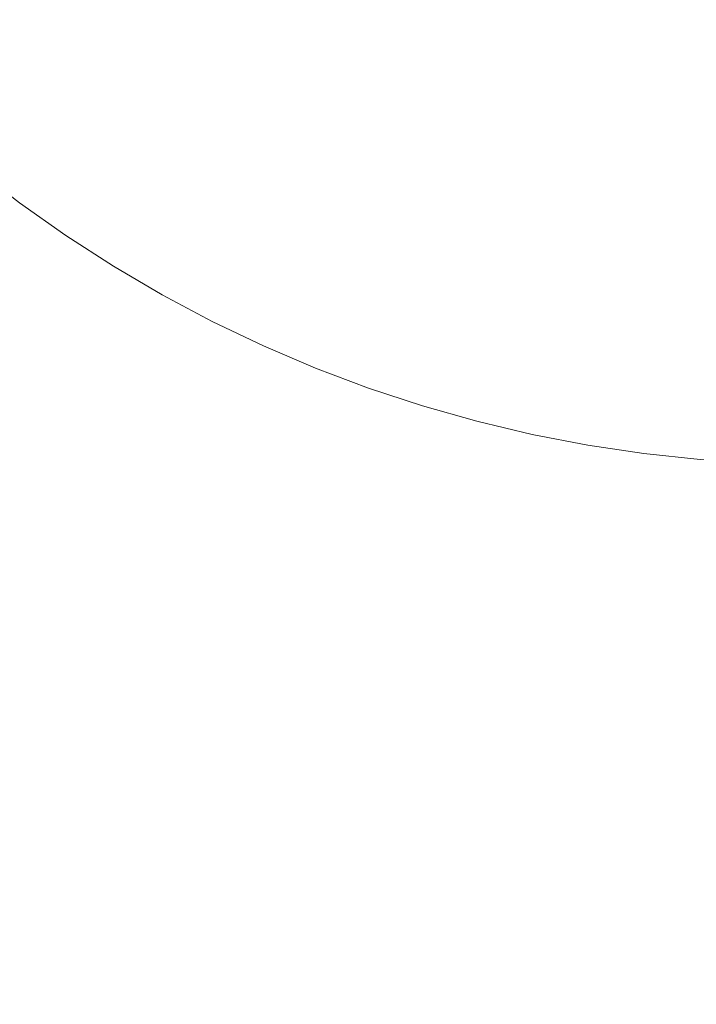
# Model space of a CAD drawing. Header units: centimetres. Extents: x -26 to 27.3, y -21.7 to -19.9.
# Tile 77 of 202: x -7.9496 to -7.8989, y -21.3004 to -21.2266. Entities that reach past the tile are written whole.
import ezdxf

# ---------------------------------------------------------------- set-up
doc = ezdxf.new("R2010")
doc.units = ezdxf.units.CM
doc.header["$LTSCALE"] = 2.54
doc.layers.add('Lucido design-1', color=7, linetype='Continuous')

# ---------------------------------------------------------------- blocks, each defined once
blk = doc.blocks.new('Gruppo-4-1')
at = {"color": 7, "linetype": 'Continuous', "lineweight": 9}
blk.add_3dface([(-25.890147, -19.959888, 330.586121), (-25.890147, -21.559888, 330.586121), (27.209853, -21.559888, 330.586121), (27.209853, -19.959888, 330.586121)], dxfattribs=at)
for points, invisible_edges in [([(-7.990147, -19.959888, 330.186121), (9.309853, -19.959888, 330.186121), (9.209853, -21.259888, 330.186121), (-7.890147, -21.259888, 330.186121)], 10), ([(-7.990147, -21.159888, 330.186121), (-7.990147, -19.959888, 330.186121), (-7.890147, -21.259888, 330.186121)], 10), ([(-7.990057, -21.164132, 330.186121), (-7.990147, -21.159888, 330.186121), (-7.890147, -21.259888, 330.186121)], 10), ([(-7.890147, -21.259888, 330.186121), (-7.989337, -21.17259, 330.186121), (-7.989787, -21.168369, 330.186121), (-7.990057, -21.164132, 330.186121)], 9), ([(-7.987903, -21.180956, 330.186121), (-7.988709, -21.176788, 330.186121), (-7.989337, -21.17259, 330.186121), (-7.890147, -21.259888, 330.186121)], 12), ([(-7.890147, -21.259888, 330.186121), (-7.985764, -21.18917, 330.186121), (-7.98692, -21.185086, 330.186121), (-7.987903, -21.180956, 330.186121)], 9), ([(-7.890147, -21.259888, 330.186121), (-7.982936, -21.197174, 330.186121), (-7.984435, -21.193202, 330.186121), (-7.985764, -21.18917, 330.186121)], 9), ([(-7.97944, -21.204908, 330.186121), (-7.98127, -21.201078, 330.186121), (-7.982936, -21.197174, 330.186121), (-7.890147, -21.259888, 330.186121)], 12), ([(-7.9753, -21.212319, 330.186121), (-7.977448, -21.208657, 330.186121), (-7.97944, -21.204908, 330.186121), (-7.890147, -21.259888, 330.186121)], 12), ([(-7.890147, -21.259888, 330.186121), (-7.972998, -21.215885, 330.186121), (-7.9753, -21.212319, 330.186121)], 9), ([(-7.890147, -21.259888, 330.186121), (-7.970547, -21.219351, 330.186121), (-7.972998, -21.215885, 330.186121)], 9), ([(-7.890147, -21.259888, 330.186121), (-7.965214, -21.225955, 330.186121), (-7.967951, -21.22271, 330.186121), (-7.970547, -21.219351, 330.186121)], 9), ([(-7.890147, -21.259888, 330.186121), (-7.962343, -21.229082, 330.186121), (-7.965214, -21.225955, 330.186121)], 9), ([(-7.956214, -21.234955, 330.186121), (-7.959341, -21.232084, 330.186121), (-7.962343, -21.229082, 330.186121), (-7.890147, -21.259888, 330.186121)], 12), ([(-7.890147, -21.259888, 330.186121), (-7.952969, -21.237692, 330.186121), (-7.956214, -21.234955, 330.186121)], 9), ([(-7.946144, -21.242739, 330.186121), (-7.94961, -21.240288, 330.186121), (-7.952969, -21.237692, 330.186121), (-7.890147, -21.259888, 330.186121)], 12), ([(-7.948341, -21.245989, 330.186045), (-7.951943, -21.243441, 330.186045), (-7.94961, -21.240288, 330.186121), (-7.946144, -21.242739, 330.186121)], 11), ([(-7.950695, -21.249471, 330.185791), (-7.954442, -21.246821, 330.185791), (-7.951943, -21.243441, 330.186045), (-7.948341, -21.245989, 330.186045)], 15), ([(-7.944634, -21.248381, 330.186045), (-7.948341, -21.245989, 330.186045), (-7.946144, -21.242739, 330.186121), (-7.942578, -21.245041, 330.186121)], 11), ([(-7.946144, -21.242739, 330.186121), (-7.927433, -21.252677, 330.186121), (-7.931337, -21.251011, 330.186121), (-7.935167, -21.249181, 330.186121)], 9), ([(-7.946144, -21.242739, 330.186121), (-7.911215, -21.257644, 330.186121), (-7.915345, -21.256661, 330.186121), (-7.919429, -21.255505, 330.186121)], 9), ([(-7.946144, -21.242739, 330.186121), (-7.890147, -21.259888, 330.186121), (-7.894391, -21.259798, 330.186121)], 9), ([(-7.919429, -21.255505, 330.186121), (-7.923461, -21.254176, 330.186121), (-7.927433, -21.252677, 330.186121), (-7.946144, -21.242739, 330.186121)], 12), ([(-7.894391, -21.259798, 330.186121), (-7.898628, -21.259528, 330.186121), (-7.902849, -21.259078, 330.186121), (-7.946144, -21.242739, 330.186121)], 12), ([(-7.902849, -21.259078, 330.186121), (-7.907047, -21.25845, 330.186121), (-7.911215, -21.257644, 330.186121), (-7.946144, -21.242739, 330.186121)], 12), ([(-7.935167, -21.249181, 330.186121), (-7.938916, -21.247189, 330.186121), (-7.942578, -21.245041, 330.186121), (-7.946144, -21.242739, 330.186121)], 8), ([(-7.940829, -21.250614, 330.186045), (-7.944634, -21.248381, 330.186045), (-7.942578, -21.245041, 330.186121), (-7.938916, -21.247189, 330.186121)], 11), ([(-7.946838, -21.25196, 330.185791), (-7.950695, -21.249471, 330.185791), (-7.948341, -21.245989, 330.186045), (-7.944634, -21.248381, 330.186045)], 15), ([(-7.936933, -21.252683, 330.186045), (-7.940829, -21.250614, 330.186045), (-7.938916, -21.247189, 330.186121), (-7.935167, -21.249181, 330.186121)], 11), ([(-7.942879, -21.254283, 330.185791), (-7.946838, -21.25196, 330.185791), (-7.944634, -21.248381, 330.186045), (-7.940829, -21.250614, 330.186045)], 15), ([(-7.932953, -21.254585, 330.186045), (-7.936933, -21.252683, 330.186045), (-7.935167, -21.249181, 330.186121), (-7.931337, -21.251011, 330.186121)], 11), ([(-7.949034, -21.255526, 330.185361), (-7.953039, -21.25294, 330.185361), (-7.950695, -21.249471, 330.185791), (-7.946838, -21.25196, 330.185791)], 15), ([(-7.938826, -21.256436, 330.185791), (-7.942879, -21.254283, 330.185791), (-7.940829, -21.250614, 330.186045), (-7.936933, -21.252683, 330.186045)], 15), ([(-7.928895, -21.256316, 330.186045), (-7.932953, -21.254585, 330.186045), (-7.931337, -21.251011, 330.186121), (-7.927433, -21.252677, 330.186121)], 11), ([(-7.944921, -21.257939, 330.185361), (-7.949034, -21.255526, 330.185361), (-7.946838, -21.25196, 330.185791), (-7.942879, -21.254283, 330.185791)], 15), ([(-7.951215, -21.259069, 330.184755), (-7.95537, -21.256388, 330.184755), (-7.953039, -21.25294, 330.185361), (-7.949034, -21.255526, 330.185361)], 15), ([(-7.934684, -21.258415, 330.185791), (-7.938826, -21.256436, 330.185791), (-7.936933, -21.252683, 330.186045), (-7.932953, -21.254585, 330.186045)], 15), ([(-7.924768, -21.257874, 330.186045), (-7.928895, -21.256316, 330.186045), (-7.927433, -21.252677, 330.186121), (-7.923461, -21.254176, 330.186121)], 11), ([(-7.940711, -21.260175, 330.185361), (-7.944921, -21.257939, 330.185361), (-7.942879, -21.254283, 330.185791), (-7.938826, -21.256436, 330.185791)], 15), ([(-7.920578, -21.259255, 330.186045), (-7.924768, -21.257874, 330.186045), (-7.923461, -21.254176, 330.186121), (-7.919429, -21.255505, 330.186121)], 11), ([(-7.930462, -21.260217, 330.185791), (-7.934684, -21.258415, 330.185791), (-7.932953, -21.254585, 330.186045), (-7.928895, -21.256316, 330.186045)], 15), ([(-7.946951, -21.261572, 330.184755), (-7.951215, -21.259069, 330.184755), (-7.949034, -21.255526, 330.185361), (-7.944921, -21.257939, 330.185361)], 15), ([(-7.916333, -21.260457, 330.186045), (-7.920578, -21.259255, 330.186045), (-7.919429, -21.255505, 330.186121), (-7.915345, -21.256661, 330.186121)], 11), ([(-7.936409, -21.262231, 330.185361), (-7.940711, -21.260175, 330.185361), (-7.938826, -21.256436, 330.185791), (-7.934684, -21.258415, 330.185791)], 15), ([(-7.926168, -21.261837, 330.185791), (-7.930462, -21.260217, 330.185791), (-7.928895, -21.256316, 330.186045), (-7.924768, -21.257874, 330.186045)], 15), ([(-7.912041, -21.261478, 330.186045), (-7.916333, -21.260457, 330.186045), (-7.915345, -21.256661, 330.186121), (-7.911215, -21.257644, 330.186121)], 11), ([(-7.942584, -21.263891, 330.184755), (-7.946951, -21.261572, 330.184755), (-7.944921, -21.257939, 330.185361), (-7.940711, -21.260175, 330.185361)], 15), ([(-7.921809, -21.263274, 330.185791), (-7.926168, -21.261837, 330.185791), (-7.924768, -21.257874, 330.186045), (-7.920578, -21.259255, 330.186045)], 15), ([(-7.90771, -21.262315, 330.186045), (-7.912041, -21.261478, 330.186045), (-7.911215, -21.257644, 330.186121), (-7.907047, -21.25845, 330.186121)], 11), ([(-7.932024, -21.264102, 330.185361), (-7.936409, -21.262231, 330.185361), (-7.934684, -21.258415, 330.185791), (-7.930462, -21.260217, 330.185791)], 15), ([(-7.903347, -21.262969, 330.186045), (-7.90771, -21.262315, 330.186045), (-7.907047, -21.25845, 330.186121), (-7.902849, -21.259078, 330.186121)], 11), ([(-7.948964, -21.265176, 330.183976), (-7.95338, -21.262584, 330.183976), (-7.951215, -21.259069, 330.184755), (-7.946951, -21.261572, 330.184755)], 15), ([(-7.917392, -21.264525, 330.185791), (-7.921809, -21.263274, 330.185791), (-7.920578, -21.259255, 330.186045), (-7.916333, -21.260457, 330.186045)], 15), ([(-7.89896, -21.263436, 330.186045), (-7.903347, -21.262969, 330.186045), (-7.902849, -21.259078, 330.186121), (-7.898628, -21.259528, 330.186121)], 11), ([(-7.894558, -21.263717, 330.186045), (-7.89896, -21.263436, 330.186045), (-7.898628, -21.259528, 330.186121), (-7.894391, -21.259798, 330.186121)], 11), ([(-7.938123, -21.266023, 330.184755), (-7.942584, -21.263891, 330.184755), (-7.940711, -21.260175, 330.185361), (-7.936409, -21.262231, 330.185361)], 15), ([(-7.927563, -21.265785, 330.185361), (-7.932024, -21.264102, 330.185361), (-7.930462, -21.260217, 330.185791), (-7.926168, -21.261837, 330.185791)], 15), ([(-7.912927, -21.265587, 330.185791), (-7.917392, -21.264525, 330.185791), (-7.916333, -21.260457, 330.186045), (-7.912041, -21.261478, 330.186045)], 15), ([(-7.944443, -21.267577, 330.183976), (-7.948964, -21.265176, 330.183976), (-7.946951, -21.261572, 330.184755), (-7.942584, -21.263891, 330.184755)], 15), ([(-7.923035, -21.267278, 330.185361), (-7.927563, -21.265785, 330.185361), (-7.926168, -21.261837, 330.185791), (-7.921809, -21.263274, 330.185791)], 15), ([(-7.90842, -21.266458, 330.185791), (-7.912927, -21.265587, 330.185791), (-7.912041, -21.261478, 330.186045), (-7.90771, -21.262315, 330.186045)], 15), ([(-7.950958, -21.268744, 330.183026), (-7.955523, -21.266065, 330.183026), (-7.95338, -21.262584, 330.183976), (-7.948964, -21.265176, 330.183976)], 15), ([(-7.933575, -21.267963, 330.184755), (-7.938123, -21.266023, 330.184755), (-7.936409, -21.262231, 330.185361), (-7.932024, -21.264102, 330.185361)], 15), ([(-7.903881, -21.267138, 330.185791), (-7.90842, -21.266458, 330.185791), (-7.90771, -21.262315, 330.186045), (-7.903347, -21.262969, 330.186045)], 15), ([(-7.918447, -21.268577, 330.185361), (-7.923035, -21.267278, 330.185361), (-7.921809, -21.263274, 330.185791), (-7.917392, -21.264525, 330.185791)], 15), ([(-7.899317, -21.267624, 330.185791), (-7.903881, -21.267138, 330.185791), (-7.903347, -21.262969, 330.186045), (-7.89896, -21.263436, 330.186045)], 15), ([(-7.939823, -21.269784, 330.183976), (-7.944443, -21.267577, 330.183976), (-7.942584, -21.263891, 330.184755), (-7.938123, -21.266023, 330.184755)], 15), ([(-7.928949, -21.269709, 330.184755), (-7.933575, -21.267963, 330.184755), (-7.932024, -21.264102, 330.185361), (-7.927563, -21.265785, 330.185361)], 15), ([(-7.894736, -21.267916, 330.185791), (-7.899317, -21.267624, 330.185791), (-7.89896, -21.263436, 330.186045), (-7.894558, -21.263717, 330.186045)], 15), ([(-7.913809, -21.26968, 330.185361), (-7.918447, -21.268577, 330.185361), (-7.917392, -21.264525, 330.185791), (-7.912927, -21.265587, 330.185791)], 15), ([(-7.946283, -21.271227, 330.183026), (-7.950958, -21.268744, 330.183026), (-7.948964, -21.265176, 330.183976), (-7.944443, -21.267577, 330.183976)], 15), ([(-7.935114, -21.271794, 330.183976), (-7.939823, -21.269784, 330.183976), (-7.938123, -21.266023, 330.184755), (-7.933575, -21.267963, 330.184755)], 15), ([(-7.924253, -21.271257, 330.184755), (-7.928949, -21.269709, 330.184755), (-7.927563, -21.265785, 330.185361), (-7.923035, -21.267278, 330.185361)], 15), ([(-7.909128, -21.270585, 330.185361), (-7.913809, -21.26968, 330.185361), (-7.912927, -21.265587, 330.185791), (-7.90842, -21.266458, 330.185791)], 15), ([(-7.904413, -21.271291, 330.185361), (-7.909128, -21.270585, 330.185361), (-7.90842, -21.266458, 330.185791), (-7.903881, -21.267138, 330.185791)], 15), ([(-7.941507, -21.273509, 330.183026), (-7.946283, -21.271227, 330.183026), (-7.944443, -21.267577, 330.183976), (-7.939823, -21.269784, 330.183976)], 15), ([(-7.919496, -21.272604, 330.184755), (-7.924253, -21.271257, 330.184755), (-7.923035, -21.267278, 330.185361), (-7.918447, -21.268577, 330.185361)], 15), ([(-7.899672, -21.271796, 330.185361), (-7.904413, -21.271291, 330.185361), (-7.903881, -21.267138, 330.185791), (-7.899317, -21.267624, 330.185791)], 15), ([(-7.894914, -21.2721, 330.185361), (-7.899672, -21.271796, 330.185361), (-7.899317, -21.267624, 330.185791), (-7.894736, -21.267916, 330.185791)], 15), ([(-7.930324, -21.273601, 330.183976), (-7.935114, -21.271794, 330.183976), (-7.933575, -21.267963, 330.184755), (-7.928949, -21.269709, 330.184755)], 15), ([(-7.948102, -21.274835, 330.181905), (-7.952928, -21.272272, 330.181905), (-7.950958, -21.268744, 330.183026), (-7.946283, -21.271227, 330.183026)], 15), ([(-7.914686, -21.273748, 330.184755), (-7.919496, -21.272604, 330.184755), (-7.918447, -21.268577, 330.185361), (-7.913809, -21.26968, 330.185361)], 15), ([(-7.936639, -21.275587, 330.183026), (-7.941507, -21.273509, 330.183026), (-7.939823, -21.269784, 330.183976), (-7.935114, -21.271794, 330.183976)], 15), ([(-7.925462, -21.275204, 330.183976), (-7.930324, -21.273601, 330.183976), (-7.928949, -21.269709, 330.184755), (-7.924253, -21.271257, 330.184755)], 15), ([(-7.909831, -21.274687, 330.184755), (-7.914686, -21.273748, 330.184755), (-7.913809, -21.26968, 330.185361), (-7.909128, -21.270585, 330.185361)], 15), ([(-7.904941, -21.275419, 330.184755), (-7.909831, -21.274687, 330.184755), (-7.909128, -21.270585, 330.185361), (-7.904413, -21.271291, 330.185361)], 15), ([(-7.943171, -21.277191, 330.181905), (-7.948102, -21.274835, 330.181905), (-7.946283, -21.271227, 330.183026), (-7.941507, -21.273509, 330.183026)], 15), ([(-7.920536, -21.276599, 330.183976), (-7.925462, -21.275204, 330.183976), (-7.924253, -21.271257, 330.184755), (-7.919496, -21.272604, 330.184755)], 15), ([(-7.900025, -21.275943, 330.184755), (-7.904941, -21.275419, 330.184755), (-7.904413, -21.271291, 330.185361), (-7.899672, -21.271796, 330.185361)], 15), ([(-7.931686, -21.277456, 330.183026), (-7.936639, -21.275587, 330.183026), (-7.935114, -21.271794, 330.183976), (-7.930324, -21.273601, 330.183976)], 15), ([(-7.89509, -21.276257, 330.184755), (-7.900025, -21.275943, 330.184755), (-7.899672, -21.271796, 330.185361), (-7.894914, -21.2721, 330.185361)], 15), ([(-7.949897, -21.278394, 330.180618), (-7.954872, -21.275751, 330.180618), (-7.952928, -21.272272, 330.181905), (-7.948102, -21.274835, 330.181905)], 15), ([(-7.915555, -21.277783, 330.183976), (-7.920536, -21.276599, 330.183976), (-7.919496, -21.272604, 330.184755), (-7.914686, -21.273748, 330.184755)], 15), ([(-7.938145, -21.279336, 330.181905), (-7.943171, -21.277191, 330.181905), (-7.941507, -21.273509, 330.183026), (-7.936639, -21.275587, 330.183026)], 15), ([(-7.926659, -21.279113, 330.183026), (-7.931686, -21.277456, 330.183026), (-7.930324, -21.273601, 330.183976), (-7.925462, -21.275204, 330.183976)], 15), ([(-7.910529, -21.278756, 330.183976), (-7.915555, -21.277783, 330.183976), (-7.914686, -21.273748, 330.184755), (-7.909831, -21.274687, 330.184755)], 15), ([(-7.944813, -21.280823, 330.180618), (-7.949897, -21.278394, 330.180618), (-7.948102, -21.274835, 330.181905), (-7.943171, -21.277191, 330.181905)], 15), ([(-7.905466, -21.279514, 330.183976), (-7.910529, -21.278756, 330.183976), (-7.909831, -21.274687, 330.184755), (-7.904941, -21.275419, 330.184755)], 15), ([(-7.933032, -21.281265, 330.181905), (-7.938145, -21.279336, 330.181905), (-7.936639, -21.275587, 330.183026), (-7.931686, -21.277456, 330.183026)], 15), ([(-7.921566, -21.280555, 330.183026), (-7.926659, -21.279113, 330.183026), (-7.925462, -21.275204, 330.183976), (-7.920536, -21.276599, 330.183976)], 15), ([(-7.900375, -21.280056, 330.183976), (-7.905466, -21.279514, 330.183976), (-7.904941, -21.275419, 330.184755), (-7.900025, -21.275943, 330.184755)], 15), ([(-7.916417, -21.281779, 330.183026), (-7.921566, -21.280555, 330.183026), (-7.920536, -21.276599, 330.183976), (-7.915555, -21.277783, 330.183976)], 15), ([(-7.895266, -21.280382, 330.183976), (-7.900375, -21.280056, 330.183976), (-7.900025, -21.275943, 330.184755), (-7.89509, -21.276257, 330.184755)], 15), ([(-7.939631, -21.283034, 330.180618), (-7.944813, -21.280823, 330.180618), (-7.943171, -21.277191, 330.181905), (-7.938145, -21.279336, 330.181905)], 15), ([(-7.927842, -21.282976, 330.181905), (-7.933032, -21.281265, 330.181905), (-7.931686, -21.277456, 330.183026), (-7.926659, -21.279113, 330.183026)], 15), ([(-7.91122, -21.282785, 330.183026), (-7.916417, -21.281779, 330.183026), (-7.915555, -21.277783, 330.183976), (-7.910529, -21.278756, 330.183976)], 15), ([(-7.94643, -21.2844, 330.179167), (-7.951664, -21.281899, 330.179167), (-7.949897, -21.278394, 330.180618), (-7.944813, -21.280823, 330.180618)], 15), ([(-7.905985, -21.283568, 330.183026), (-7.91122, -21.282785, 330.183026), (-7.910529, -21.278756, 330.183976), (-7.905466, -21.279514, 330.183976)], 15), ([(-7.93436, -21.285024, 330.180618), (-7.939631, -21.283034, 330.180618), (-7.938145, -21.279336, 330.181905), (-7.933032, -21.281265, 330.181905)], 15), ([(-7.922584, -21.284465, 330.181905), (-7.927842, -21.282976, 330.181905), (-7.926659, -21.279113, 330.183026), (-7.921566, -21.280555, 330.183026)], 15), ([(-7.900721, -21.284129, 330.183026), (-7.905985, -21.283568, 330.183026), (-7.905466, -21.279514, 330.183976), (-7.900375, -21.280056, 330.183976)], 15), ([(-7.895439, -21.284466, 330.183026), (-7.900721, -21.284129, 330.183026), (-7.900375, -21.280056, 330.183976), (-7.895266, -21.280382, 330.183976)], 15), ([(-7.941095, -21.286676, 330.179167), (-7.94643, -21.2844, 330.179167), (-7.944813, -21.280823, 330.180618), (-7.939631, -21.283034, 330.180618)], 15), ([(-7.917268, -21.285729, 330.181905), (-7.922584, -21.284465, 330.181905), (-7.921566, -21.280555, 330.183026), (-7.916417, -21.281779, 330.183026)], 15), ([(-7.929009, -21.286787, 330.180618), (-7.93436, -21.285024, 330.180618), (-7.933032, -21.281265, 330.181905), (-7.927842, -21.282976, 330.181905)], 15), ([(-7.911903, -21.286767, 330.181905), (-7.917268, -21.285729, 330.181905), (-7.916417, -21.281779, 330.183026), (-7.91122, -21.282785, 330.183026)], 15), ([(-7.948019, -21.287915, 330.177554), (-7.9534, -21.285343, 330.177554), (-7.951664, -21.281899, 330.179167), (-7.94643, -21.2844, 330.179167)], 15), ([(-7.935668, -21.288724, 330.179167), (-7.941095, -21.286676, 330.179167), (-7.939631, -21.283034, 330.180618), (-7.93436, -21.285024, 330.180618)], 15), ([(-7.923589, -21.288322, 330.180618), (-7.929009, -21.286787, 330.180618), (-7.927842, -21.282976, 330.181905), (-7.922584, -21.284465, 330.181905)], 15), ([(-7.906498, -21.287576, 330.181905), (-7.911903, -21.286767, 330.181905), (-7.91122, -21.282785, 330.183026), (-7.905985, -21.283568, 330.183026)], 15), ([(-7.901064, -21.288155, 330.181905), (-7.906498, -21.287576, 330.181905), (-7.905985, -21.283568, 330.183026), (-7.900721, -21.284129, 330.183026)], 15), ([(-7.942533, -21.290255, 330.177554), (-7.948019, -21.287915, 330.177554), (-7.94643, -21.2844, 330.179167), (-7.941095, -21.286676, 330.179167)], 15), ([(-7.918108, -21.289626, 330.180618), (-7.923589, -21.288322, 330.180618), (-7.922584, -21.284465, 330.181905), (-7.917268, -21.285729, 330.181905)], 15), ([(-7.89561, -21.288503, 330.181905), (-7.901064, -21.288155, 330.181905), (-7.900721, -21.284129, 330.183026), (-7.895439, -21.284466, 330.183026)], 15), ([(-7.949577, -21.291362, 330.175782), (-7.955103, -21.288721, 330.175782), (-7.9534, -21.285343, 330.177554), (-7.948019, -21.287915, 330.177554)], 15), ([(-7.930159, -21.29054, 330.179167), (-7.935668, -21.288724, 330.179167), (-7.93436, -21.285024, 330.180618), (-7.929009, -21.286787, 330.180618)], 15), ([(-7.912576, -21.290696, 330.180618), (-7.918108, -21.289626, 330.180618), (-7.917268, -21.285729, 330.181905), (-7.911903, -21.286767, 330.181905)], 15), ([(-7.936953, -21.292361, 330.177554), (-7.942533, -21.290255, 330.177554), (-7.941095, -21.286676, 330.179167), (-7.935668, -21.288724, 330.179167)], 15), ([(-7.924578, -21.292121, 330.179167), (-7.930159, -21.29054, 330.179167), (-7.929009, -21.286787, 330.180618), (-7.923589, -21.288322, 330.180618)], 15), ([(-7.907004, -21.29153, 330.180618), (-7.912576, -21.290696, 330.180618), (-7.911903, -21.286767, 330.181905), (-7.906498, -21.287576, 330.181905)], 15), ([(-7.901402, -21.292127, 330.180618), (-7.907004, -21.29153, 330.180618), (-7.906498, -21.287576, 330.181905), (-7.901064, -21.288155, 330.181905)], 15), ([(-7.943944, -21.293766, 330.175782), (-7.949577, -21.291362, 330.175782), (-7.948019, -21.287915, 330.177554), (-7.942533, -21.290255, 330.177554)], 15), ([(-7.918935, -21.293463, 330.179167), (-7.924578, -21.292121, 330.179167), (-7.923589, -21.288322, 330.180618), (-7.918108, -21.289626, 330.180618)], 15), ([(-7.89578, -21.292485, 330.180618), (-7.901402, -21.292127, 330.180618), (-7.901064, -21.288155, 330.181905), (-7.89561, -21.288503, 330.181905)], 15), ([(-7.951102, -21.294736, 330.173857), (-7.95677, -21.292027, 330.173857), (-7.955103, -21.288721, 330.175782), (-7.949577, -21.291362, 330.175782)], 15), ([(-7.931288, -21.294228, 330.177554), (-7.936953, -21.292361, 330.177554), (-7.935668, -21.288724, 330.179167), (-7.930159, -21.29054, 330.179167)], 15), ([(-7.91324, -21.294564, 330.179167), (-7.918935, -21.293463, 330.179167), (-7.918108, -21.289626, 330.180618), (-7.912576, -21.290696, 330.180618)], 15), ([(-7.938213, -21.295928, 330.175782), (-7.943944, -21.293766, 330.175782), (-7.942533, -21.290255, 330.177554), (-7.936953, -21.292361, 330.177554)], 15), ([(-7.92555, -21.295854, 330.177554), (-7.931288, -21.294228, 330.177554), (-7.930159, -21.29054, 330.179167), (-7.924578, -21.292121, 330.179167)], 15), ([(-7.945324, -21.297201, 330.173857), (-7.951102, -21.294736, 330.173857), (-7.949577, -21.291362, 330.175782), (-7.943944, -21.293766, 330.175782)], 15), ([(-7.907503, -21.295423, 330.179167), (-7.91324, -21.294564, 330.179167), (-7.912576, -21.290696, 330.180618), (-7.907004, -21.29153, 330.180618)], 15), ([(-7.919747, -21.297234, 330.177554), (-7.92555, -21.295854, 330.177554), (-7.924578, -21.292121, 330.179167), (-7.918935, -21.293463, 330.179167)], 15), ([(-7.901735, -21.296037, 330.179167), (-7.907503, -21.295423, 330.179167), (-7.907004, -21.29153, 330.180618), (-7.901402, -21.292127, 330.180618)], 15), ([(-7.895946, -21.296407, 330.179167), (-7.901735, -21.296037, 330.179167), (-7.901402, -21.292127, 330.180618), (-7.89578, -21.292485, 330.180618)], 15), ([(-7.932396, -21.297846, 330.175782), (-7.938213, -21.295928, 330.175782), (-7.936953, -21.292361, 330.177554), (-7.931288, -21.294228, 330.177554)], 15), ([(-7.913891, -21.298366, 330.177554), (-7.919747, -21.297234, 330.177554), (-7.918935, -21.293463, 330.179167), (-7.91324, -21.294564, 330.179167)], 15), ([(-7.939447, -21.299419, 330.173857), (-7.945324, -21.297201, 330.173857), (-7.943944, -21.293766, 330.175782), (-7.938213, -21.295928, 330.175782)], 15), ([(-7.926503, -21.299515, 330.175782), (-7.932396, -21.297846, 330.175782), (-7.931288, -21.294228, 330.177554), (-7.92555, -21.295854, 330.177554)], 15), ([(-7.946672, -21.300556, 330.17178), (-7.952591, -21.298031, 330.17178), (-7.951102, -21.294736, 330.173857), (-7.945324, -21.297201, 330.173857)], 15), ([(-7.907993, -21.299249, 330.177554), (-7.913891, -21.298366, 330.177554), (-7.91324, -21.294564, 330.179167), (-7.907503, -21.295423, 330.179167)], 15), ([(-7.902062, -21.299881, 330.177554), (-7.907993, -21.299249, 330.177554), (-7.907503, -21.295423, 330.179167), (-7.901735, -21.296037, 330.179167)], 15), ([(-7.93348, -21.301386, 330.173857), (-7.939447, -21.299419, 330.173857), (-7.938213, -21.295928, 330.175782), (-7.932396, -21.297846, 330.175782)], 15), ([(-7.920544, -21.300932, 330.175782), (-7.926503, -21.299515, 330.175782), (-7.92555, -21.295854, 330.177554), (-7.919747, -21.297234, 330.177554)], 15), ([(-7.89611, -21.30026, 330.177554), (-7.902062, -21.299881, 330.177554), (-7.901735, -21.296037, 330.179167), (-7.895946, -21.296407, 330.179167)], 15), ([(-7.940651, -21.302829, 330.17178), (-7.946672, -21.300556, 330.17178), (-7.945324, -21.297201, 330.173857), (-7.939447, -21.299419, 330.173857)], 15), ([(-7.914531, -21.302095, 330.175782), (-7.920544, -21.300932, 330.175782), (-7.919747, -21.297234, 330.177554), (-7.913891, -21.298366, 330.177554)], 15), ([(-7.947986, -21.303825, 330.169557), (-7.954042, -21.301241, 330.169557), (-7.952591, -21.298031, 330.17178), (-7.946672, -21.300556, 330.17178)], 15), ([(-7.927436, -21.303098, 330.173857), (-7.93348, -21.301386, 330.173857), (-7.932396, -21.297846, 330.175782), (-7.926503, -21.299515, 330.175782)], 15), ([(-7.908473, -21.303001, 330.175782), (-7.914531, -21.302095, 330.175782), (-7.913891, -21.298366, 330.177554), (-7.907993, -21.299249, 330.177554)], 15), ([(-7.934539, -21.304843, 330.17178), (-7.940651, -21.302829, 330.17178), (-7.939447, -21.299419, 330.173857), (-7.93348, -21.301386, 330.173857)], 15), ([(-7.921324, -21.304551, 330.173857), (-7.927436, -21.303098, 330.173857), (-7.926503, -21.299515, 330.175782), (-7.920544, -21.300932, 330.175782)], 15), ([(-7.902383, -21.30365, 330.175782), (-7.908473, -21.303001, 330.175782), (-7.907993, -21.299249, 330.177554), (-7.902062, -21.299881, 330.177554)], 15), ([(-7.896271, -21.30404, 330.175782), (-7.902383, -21.30365, 330.175782), (-7.902062, -21.299881, 330.177554), (-7.89611, -21.30026, 330.177554)], 15)]:
    blk.add_3dface(points, dxfattribs=dict(at, invisible_edges=invisible_edges))

msp = doc.modelspace()

# ---------------------------------------------------------------- block references
at = {"layer": 'Lucido design-1', "color": 7}
msp.add_blockref('Gruppo-4-1', (0, 0), dxfattribs=at)

doc.saveas('drawing.dxf')
